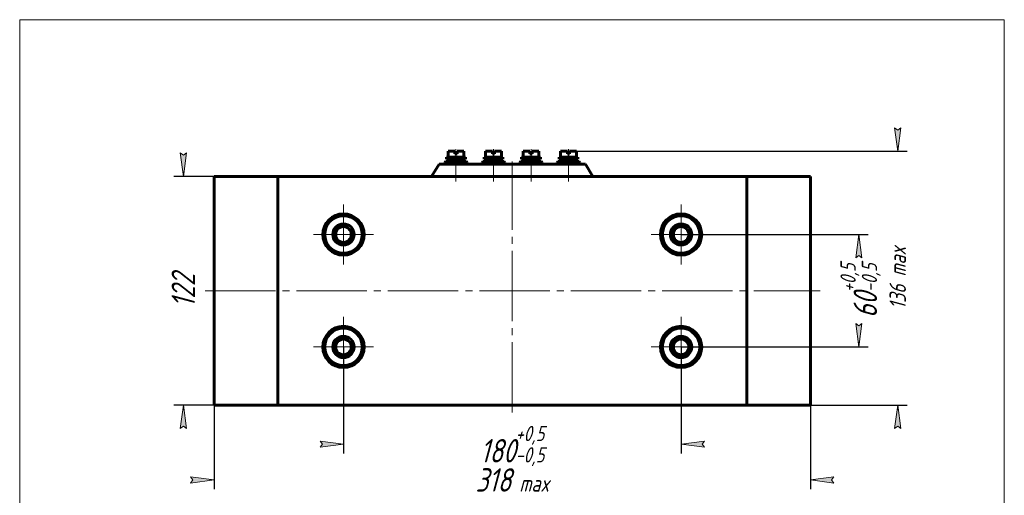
# Model space of a CAD drawing. Header units: millimetres. Extents: x 0 to 210, y 0 to 297.
# Tile 3 of 3: x 0 to 210, y 195 to 297. Entities that reach past the tile are written whole.
import ezdxf

# ---------------------------------------------------------------- set-up
doc = ezdxf.new("R2010")
doc.units = ezdxf.units.MM
for name, pattern in [('K5LT_AXLED', [19.5, 15, -1.5, 1.5, -1.5]), ('K5LT_BASIC', [0]), ('K5LT_THIN', [0])]:
    doc.linetypes.add(name, pattern=pattern)
doc.layers.add('Системный слой', color=7, linetype='Continuous')
doc.styles.add('KDIMTEXTSTYLE', font='GOST_AU.SHX', dxfattribs={"width": 0.96, "oblique": 15, "height": 5})
doc.dimstyles.new('KDIMSTYLE (0.40)', dxfattribs={"dimtxt": 5, "dimasz": 1, "dimexe": 2, "dimexo": 0, "dimgap": 1, "dimtad": 1, "dimlfac": 2.5, "dimtxsty": 'KDIMTEXTSTYLE', "dimsah": 1, "dimcen": 0, "dimdle": 1, "dimadec": 0, "dimazin": 0, "dimtfac": 0.667, "dimtmove": 0, "dimatfit": 3, "dimfxl": 1, "dimtvp": 1, "dimtolj": 1, "dimtzin": 0, "dimarcsym": 0})

# ---------------------------------------------------------------- blocks, each defined once
blk = doc.blocks.new('U20')
at = {"layer": 'Системный слой', "color": 30, "linetype": 'K5LT_AXLED', "lineweight": 18, "true_color": 0xff8000}
for q in [(141.0537161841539, 257.5441924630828), (134.6537161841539, 251.1441924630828), (147.4537161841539, 251.1441924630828), (141.0537161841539, 244.7441924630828)]:
    blk.add_line((141.0537161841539, 251.1441924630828), q, dxfattribs=at)
blk = doc.blocks.new('U21')
at = {"layer": 'Системный слой', "color": 30, "linetype": 'K5LT_AXLED', "lineweight": 18, "true_color": 0xff8000}
for q in [(141.0537161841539, 233.5441924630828), (134.6537161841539, 227.1441924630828), (147.4537161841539, 227.1441924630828), (141.0537161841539, 220.7441924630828)]:
    blk.add_line((141.0537161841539, 227.1441924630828), q, dxfattribs=at)
blk = doc.blocks.new('U22')
at = {"layer": 'Системный слой', "color": 30, "linetype": 'K5LT_AXLED', "lineweight": 18, "true_color": 0xff8000}
for q in [(69.05371618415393, 257.5441924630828), (62.65371618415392, 251.1441924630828), (75.4537161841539, 251.1441924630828), (69.05371618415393, 244.7441924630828)]:
    blk.add_line((69.05371618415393, 251.1441924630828), q, dxfattribs=at)
blk = doc.blocks.new('U23')
at = {"layer": 'Системный слой', "color": 30, "linetype": 'K5LT_AXLED', "lineweight": 18, "true_color": 0xff8000}
for q in [(69.05371618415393, 233.5441924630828), (62.65371618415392, 227.1441924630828), (75.4537161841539, 227.1441924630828), (69.05371618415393, 220.7441924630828)]:
    blk.add_line((69.05371618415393, 227.1441924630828), q, dxfattribs=at)
blk = doc.blocks.new('U35')
at = {"layer": 'Системный слой', "color": 5, "linetype": 'K5LT_BASIC', "lineweight": 60, "true_color": 0x0000ff}
for radius in [4.4, 4.000000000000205, 2.275234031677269, 1.675234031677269]:
    blk.add_circle((69.05371618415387, 251.1441924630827), radius, dxfattribs=at)
at = {"layer": 'Системный слой', "color": 7, "linetype": 'K5LT_THIN', "lineweight": 18}
blk.add_arc((69.05371618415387, 251.1441924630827), 1.975234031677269, 90, 0, dxfattribs=at)
blk = doc.blocks.new('U36')
at = {"layer": 'Системный слой', "color": 5, "linetype": 'K5LT_BASIC', "lineweight": 60, "true_color": 0x0000ff}
for radius in [4.4, 4.000000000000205, 2.275234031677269, 1.675234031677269]:
    blk.add_circle((141.0537161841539, 251.1441924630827), radius, dxfattribs=at)
at = {"layer": 'Системный слой', "color": 7, "linetype": 'K5LT_THIN', "lineweight": 18}
blk.add_arc((141.0537161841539, 251.1441924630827), 1.975234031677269, 90, 0, dxfattribs=at)
blk = doc.blocks.new('U37')
at = {"layer": 'Системный слой', "color": 5, "linetype": 'K5LT_BASIC', "lineweight": 60, "true_color": 0x0000ff}
for radius in [4.4, 4.000000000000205, 2.275234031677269, 1.675234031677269]:
    blk.add_circle((69.05371618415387, 227.1441924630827), radius, dxfattribs=at)
at = {"layer": 'Системный слой', "color": 7, "linetype": 'K5LT_THIN', "lineweight": 18}
blk.add_arc((69.05371618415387, 227.1441924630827), 1.975234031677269, 90, 0, dxfattribs=at)
blk = doc.blocks.new('U38')
at = {"layer": 'Системный слой', "color": 5, "linetype": 'K5LT_BASIC', "lineweight": 60, "true_color": 0x0000ff}
for radius in [4.4, 4.000000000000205, 2.275234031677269, 1.675234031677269]:
    blk.add_circle((141.0537161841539, 227.1441924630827), radius, dxfattribs=at)
at = {"layer": 'Системный слой', "color": 7, "linetype": 'K5LT_THIN', "lineweight": 18}
blk.add_arc((141.0537161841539, 227.1441924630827), 1.975234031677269, 90, 0, dxfattribs=at)
blk = doc.blocks.new('U39')
at = {"layer": 'Системный слой', "color": 5, "linetype": 'K5LT_BASIC', "lineweight": 60, "true_color": 0x0000ff}
for p, q in [((91.35371573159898, 268.9441983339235), (92.8137157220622, 268.9441985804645)), ((91.35371573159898, 268.9441983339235), (91.35371595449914, 267.6241983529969)), ((92.8137157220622, 268.9441985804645), (92.81371582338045, 268.3441985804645)), ((94.75371573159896, 268.9441989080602), (93.29371574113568, 268.9441986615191)), ((93.29371574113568, 268.9441986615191), (93.29371584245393, 268.3441986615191)), ((94.75371595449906, 267.6241989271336), (94.75371573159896, 268.9441989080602)), ((94.75371595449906, 267.6241989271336), (91.35371595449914, 267.6241983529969)), ((93.29371584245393, 268.3441986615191), (92.81371582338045, 268.3441985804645))]:
    blk.add_line(p, q, dxfattribs=at)
at = {"layer": 'Системный слой', "color": 30, "linetype": 'K5LT_AXLED', "lineweight": 18, "true_color": 0xff8000}
blk.add_line((93.05371566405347, 269.3441986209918), (93.05371683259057, 262.4241986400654), dxfattribs=at)
blk = doc.blocks.new('U40')
at = {"layer": 'Системный слой', "color": 30, "linetype": 'K5LT_AXLED', "lineweight": 18, "true_color": 0xff8000}
blk.add_line((93.05371622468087, 266.0241986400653), (93.05371575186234, 268.8241986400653), dxfattribs=at)
at = {"layer": 'Системный слой', "color": 5, "linetype": 'K5LT_BASIC', "lineweight": 60, "true_color": 0x0000ff}
for p, q in [((91.05371595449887, 267.6241983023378), (93.05371595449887, 267.6241986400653)), ((91.0537160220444, 267.2241983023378), (91.05371595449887, 267.6241983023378)), ((93.05371602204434, 267.2241986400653), (91.0537160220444, 267.2241983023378)), ((95.05371595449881, 267.6241989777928), (93.05371595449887, 267.6241986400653)), ((93.05371602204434, 267.2241986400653), (95.05371602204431, 267.2241989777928)), ((95.05371602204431, 267.2241989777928), (95.05371595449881, 267.6241989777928))]:
    blk.add_line(p, q, dxfattribs=at)
blk = doc.blocks.new('U41')
at = {"layer": 'Системный слой', "color": 5, "linetype": 'K5LT_BASIC', "lineweight": 60, "true_color": 0x0000ff}
for p, q in [((91.55371618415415, 266.7441924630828), (91.55371618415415, 267.2241924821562)), ((91.55371618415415, 267.2241924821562), (93.05371618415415, 267.2241924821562)), ((93.05371618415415, 266.7441924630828), (91.55371618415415, 266.7441924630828)), ((92.9622871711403, 266.7441924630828), (92.78758145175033, 267.2241924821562)), ((94.55371618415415, 267.2241924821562), (93.05371618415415, 267.2241924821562)), ((93.05371618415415, 266.7441924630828), (94.55371618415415, 266.7441924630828)), ((93.14514519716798, 267.2241924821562), (93.31985091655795, 266.7441924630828)), ((94.55371618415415, 266.7441924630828), (94.55371618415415, 267.2241924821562))]:
    blk.add_line(p, q, dxfattribs=at)
at = {"layer": 'Системный слой', "color": 30, "linetype": 'K5LT_AXLED', "lineweight": 18, "true_color": 0xff8000}
blk.add_line((93.05371618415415, 265.5441924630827), (93.05371618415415, 268.4241924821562), dxfattribs=at)
blk = doc.blocks.new('U42')
at = {"layer": 'Системный слой', "color": 5, "linetype": 'K5LT_BASIC', "lineweight": 60, "true_color": 0x0000ff}
for p, q in [((99.35371571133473, 268.9441983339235), (100.8137157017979, 268.9441985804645)), ((99.35371571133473, 268.9441983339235), (99.35371593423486, 267.6241983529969)), ((100.8137157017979, 268.9441985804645), (100.8137158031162, 268.3441985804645)), ((102.7537157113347, 268.9441989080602), (101.2937157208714, 268.9441986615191)), ((101.2937157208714, 268.9441986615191), (101.2937158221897, 268.3441986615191)), ((102.7537159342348, 267.6241989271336), (102.7537157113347, 268.9441989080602)), ((102.7537159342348, 267.6241989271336), (99.35371593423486, 267.6241983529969)), ((101.2937158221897, 268.3441986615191), (100.8137158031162, 268.3441985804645))]:
    blk.add_line(p, q, dxfattribs=at)
at = {"layer": 'Системный слой', "color": 30, "linetype": 'K5LT_AXLED', "lineweight": 18, "true_color": 0xff8000}
blk.add_line((101.0537156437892, 269.3441986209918), (101.0537168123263, 262.4241986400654), dxfattribs=at)
blk = doc.blocks.new('U43')
at = {"layer": 'Системный слой', "color": 30, "linetype": 'K5LT_AXLED', "lineweight": 18, "true_color": 0xff8000}
blk.add_line((101.0537162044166, 266.0241986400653), (101.0537157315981, 268.8241986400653), dxfattribs=at)
at = {"layer": 'Системный слой', "color": 5, "linetype": 'K5LT_BASIC', "lineweight": 60, "true_color": 0x0000ff}
for p, q in [((99.05371593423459, 267.6241983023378), (101.0537159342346, 267.6241986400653)), ((99.05371600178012, 267.2241983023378), (99.05371593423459, 267.6241983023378)), ((101.0537160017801, 267.2241986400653), (99.05371600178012, 267.2241983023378)), ((103.0537159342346, 267.6241989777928), (101.0537159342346, 267.6241986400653)), ((101.0537160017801, 267.2241986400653), (103.05371600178, 267.2241989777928)), ((103.05371600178, 267.2241989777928), (103.0537159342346, 267.6241989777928))]:
    blk.add_line(p, q, dxfattribs=at)
blk = doc.blocks.new('U44')
at = {"layer": 'Системный слой', "color": 5, "linetype": 'K5LT_BASIC', "lineweight": 60, "true_color": 0x0000ff}
for p, q in [((99.55371616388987, 266.7441924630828), (99.55371616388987, 267.2241924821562)), ((99.55371616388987, 267.2241924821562), (101.0537161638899, 267.2241924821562)), ((101.0537161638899, 266.7441924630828), (99.55371616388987, 266.7441924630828)), ((100.962287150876, 266.7441924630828), (100.787581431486, 267.2241924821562)), ((102.5537161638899, 267.2241924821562), (101.0537161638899, 267.2241924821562)), ((101.0537161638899, 266.7441924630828), (102.5537161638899, 266.7441924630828)), ((101.1451451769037, 267.2241924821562), (101.3198508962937, 266.7441924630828)), ((102.5537161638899, 266.7441924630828), (102.5537161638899, 267.2241924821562))]:
    blk.add_line(p, q, dxfattribs=at)
at = {"layer": 'Системный слой', "color": 30, "linetype": 'K5LT_AXLED', "lineweight": 18, "true_color": 0xff8000}
blk.add_line((101.0537161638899, 265.5441924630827), (101.0537161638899, 268.4241924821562), dxfattribs=at)
blk = doc.blocks.new('U45')
at = {"layer": 'Системный слой', "color": 5, "linetype": 'K5LT_BASIC', "lineweight": 60, "true_color": 0x0000ff}
for p, q in [((115.3537164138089, 267.6241989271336), (115.3537166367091, 268.9441989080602)), ((115.3537166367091, 268.9441989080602), (116.8137166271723, 268.9441986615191)), ((116.8137166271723, 268.9441986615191), (116.8137165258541, 268.3441986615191)), ((118.753716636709, 268.9441983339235), (117.2937166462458, 268.9441985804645)), ((117.2937166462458, 268.9441985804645), (117.2937165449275, 268.3441985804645)), ((118.753716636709, 268.9441983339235), (118.7537164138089, 267.6241983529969)), ((115.3537164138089, 267.6241989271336), (118.7537164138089, 267.6241983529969)), ((116.8137165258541, 268.3441986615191), (117.2937165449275, 268.3441985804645))]:
    blk.add_line(p, q, dxfattribs=at)
at = {"layer": 'Системный слой', "color": 30, "linetype": 'K5LT_AXLED', "lineweight": 18, "true_color": 0xff8000}
blk.add_line((117.0537167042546, 269.3441986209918), (117.0537155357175, 262.4241986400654), dxfattribs=at)
blk = doc.blocks.new('U46')
at = {"layer": 'Системный слой', "color": 30, "linetype": 'K5LT_AXLED', "lineweight": 18, "true_color": 0xff8000}
blk.add_line((117.0537161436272, 266.0241986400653), (117.0537166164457, 268.8241986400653), dxfattribs=at)
at = {"layer": 'Системный слой', "color": 5, "linetype": 'K5LT_BASIC', "lineweight": 60, "true_color": 0x0000ff}
for p, q in [((115.0537163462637, 267.2241989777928), (115.0537164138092, 267.6241989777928)), ((115.0537164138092, 267.6241989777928), (117.0537164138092, 267.6241986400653)), ((117.0537163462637, 267.2241986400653), (115.0537163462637, 267.2241989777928)), ((119.0537164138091, 267.6241983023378), (117.0537164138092, 267.6241986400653)), ((117.0537163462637, 267.2241986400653), (119.0537163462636, 267.2241983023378)), ((119.0537163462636, 267.2241983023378), (119.0537164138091, 267.6241983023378))]:
    blk.add_line(p, q, dxfattribs=at)
blk = doc.blocks.new('U47')
at = {"layer": 'Системный слой', "color": 5, "linetype": 'K5LT_BASIC', "lineweight": 60, "true_color": 0x0000ff}
for p, q in [((115.5537161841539, 266.7441924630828), (115.5537161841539, 267.2241924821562)), ((115.5537161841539, 267.2241924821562), (117.0537161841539, 267.2241924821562)), ((117.0537161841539, 266.7441924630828), (115.5537161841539, 266.7441924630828)), ((116.96228717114, 267.2241924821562), (116.7875814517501, 266.7441924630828)), ((118.5537161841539, 267.2241924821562), (117.0537161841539, 267.2241924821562)), ((117.0537161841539, 266.7441924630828), (118.5537161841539, 266.7441924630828)), ((117.1451451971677, 266.7441924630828), (117.3198509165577, 267.2241924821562)), ((118.5537161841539, 266.7441924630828), (118.5537161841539, 267.2241924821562))]:
    blk.add_line(p, q, dxfattribs=at)
at = {"layer": 'Системный слой', "color": 30, "linetype": 'K5LT_AXLED', "lineweight": 18, "true_color": 0xff8000}
blk.add_line((117.0537161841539, 265.5441924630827), (117.0537161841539, 268.4241924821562), dxfattribs=at)
blk = doc.blocks.new('U48')
at = {"layer": 'Системный слой', "color": 5, "linetype": 'K5LT_BASIC', "lineweight": 60, "true_color": 0x0000ff}
for p, q in [((107.3537164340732, 267.6241989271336), (107.3537166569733, 268.9441989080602)), ((107.3537166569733, 268.9441989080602), (108.8137166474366, 268.9441986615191)), ((108.8137166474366, 268.9441986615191), (108.8137165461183, 268.3441986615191)), ((110.7537166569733, 268.9441983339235), (109.2937166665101, 268.9441985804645)), ((109.2937166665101, 268.9441985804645), (109.2937165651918, 268.3441985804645)), ((110.7537166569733, 268.9441983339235), (110.7537164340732, 267.6241983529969)), ((107.3537164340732, 267.6241989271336), (110.7537164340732, 267.6241983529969)), ((108.8137165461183, 268.3441986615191), (109.2937165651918, 268.3441985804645))]:
    blk.add_line(p, q, dxfattribs=at)
at = {"layer": 'Системный слой', "color": 30, "linetype": 'K5LT_AXLED', "lineweight": 18, "true_color": 0xff8000}
blk.add_line((109.0537167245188, 269.3441986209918), (109.0537155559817, 262.4241986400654), dxfattribs=at)
blk = doc.blocks.new('U49')
at = {"layer": 'Системный слой', "color": 30, "linetype": 'K5LT_AXLED', "lineweight": 18, "true_color": 0xff8000}
blk.add_line((109.0537161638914, 266.0241986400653), (109.0537166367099, 268.8241986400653), dxfattribs=at)
at = {"layer": 'Системный слой', "color": 5, "linetype": 'K5LT_BASIC', "lineweight": 60, "true_color": 0x0000ff}
for p, q in [((107.053716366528, 267.2241989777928), (107.0537164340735, 267.6241989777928)), ((107.0537164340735, 267.6241989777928), (109.0537164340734, 267.6241986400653)), ((109.0537163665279, 267.2241986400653), (107.053716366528, 267.2241989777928)), ((111.0537164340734, 267.6241983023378), (109.0537164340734, 267.6241986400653)), ((109.0537163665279, 267.2241986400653), (111.0537163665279, 267.2241983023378)), ((111.0537163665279, 267.2241983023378), (111.0537164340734, 267.6241983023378))]:
    blk.add_line(p, q, dxfattribs=at)
blk = doc.blocks.new('U50')
at = {"layer": 'Системный слой', "color": 5, "linetype": 'K5LT_BASIC', "lineweight": 60, "true_color": 0x0000ff}
for p, q in [((107.5537162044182, 266.7441924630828), (107.5537162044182, 267.2241924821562)), ((107.5537162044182, 267.2241924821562), (109.0537162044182, 267.2241924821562)), ((109.0537162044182, 266.7441924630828), (107.5537162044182, 266.7441924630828)), ((108.9622871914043, 267.2241924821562), (108.7875814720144, 266.7441924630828)), ((110.5537162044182, 267.2241924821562), (109.0537162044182, 267.2241924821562)), ((109.0537162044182, 266.7441924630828), (110.5537162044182, 266.7441924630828)), ((109.145145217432, 266.7441924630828), (109.3198509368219, 267.2241924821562)), ((110.5537162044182, 266.7441924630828), (110.5537162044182, 267.2241924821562))]:
    blk.add_line(p, q, dxfattribs=at)
at = {"layer": 'Системный слой', "color": 30, "linetype": 'K5LT_AXLED', "lineweight": 18, "true_color": 0xff8000}
blk.add_line((109.0537162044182, 265.5441924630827), (109.0537162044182, 268.4241924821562), dxfattribs=at)
blk = doc.blocks.new('KDIMARROW_01')
at = {"layer": 'Системный слой'}
blk.add_hatch(color=0, dxfattribs=at).paths.add_polyline_path([(0, 0), (-5, 0.658262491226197), (-4.5, 5.51091059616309e-16), (-5, -0.6582624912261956)])
at = {"layer": 'Системный слой', "color": 0, "linetype": 'K5LT_THIN', "lineweight": 18}
for p, q in [((-4.5, 5.51091059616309e-16), (-5, 0.658262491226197)), ((-5, 0.658262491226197), (0, 0)), ((0, 0), (-5, -0.6582624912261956)), ((-5, -0.6582624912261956), (-4.5, 5.51091059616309e-16)), ((0, 0), (-1, 0))]:
    blk.add_line(p, q, dxfattribs=at)
blk = doc.blocks.new('U53')
at = {"color": 7, "linetype": 'K5LT_THIN', "lineweight": 18}
for p, q in [((0, 0), (0, 297)), ((0, 297), (210, 297)), ((210, 297), (210, 0))]:
    blk.add_line(p, q, dxfattribs=at)

msp = doc.modelspace()

# ---------------------------------------------------------------- linework, layer by layer
at = {"layer": 'Системный слой', "color": 5, "linetype": 'K5LT_BASIC', "lineweight": 60, "true_color": 0x0000ff}
for p, q in [((90.65371618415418, 266.5441924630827), (90.8537161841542, 266.7441924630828)), ((90.8537161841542, 266.7441924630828), (95.2537161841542, 266.7441924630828)), ((95.45371618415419, 266.5441924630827), (95.2537161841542, 266.7441924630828)), ((98.65371616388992, 266.5441924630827), (98.85371616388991, 266.7441924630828)), ((98.85371616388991, 266.7441924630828), (103.2537161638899, 266.7441924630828)), ((103.4537161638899, 266.5441924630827), (103.2537161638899, 266.7441924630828)), ((106.6537162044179, 266.5441924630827), (106.8537162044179, 266.7441924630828)), ((111.2537162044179, 266.7441924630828), (106.8537162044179, 266.7441924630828)), ((111.4537162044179, 266.5441924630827), (111.2537162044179, 266.7441924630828)), ((114.6537161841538, 266.5441924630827), (114.8537161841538, 266.7441924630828)), ((119.2537161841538, 266.7441924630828), (114.8537161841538, 266.7441924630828)), ((119.4537161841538, 266.5441924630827), (119.2537161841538, 266.7441924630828)), ((87.8537161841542, 263.5441924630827), (89.44699823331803, 266.1441924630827)), ((89.44699823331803, 266.1441924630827), (120.66043413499, 266.1441924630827)), ((90.65371618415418, 266.1441924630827), (90.65371618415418, 266.5441924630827)), ((90.65371618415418, 266.5441924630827), (95.45371618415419, 266.5441924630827)), ((95.45371618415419, 266.1441924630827), (95.45371618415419, 266.5441924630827)), ((98.65371616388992, 266.1441924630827), (98.65371616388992, 266.5441924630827)), ((98.65371616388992, 266.5441924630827), (103.4537161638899, 266.5441924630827)), ((103.4537161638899, 266.1441924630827), (103.4537161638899, 266.5441924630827)), ((106.6537162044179, 266.1441924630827), (106.6537162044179, 266.5441924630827)), ((111.4537162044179, 266.5441924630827), (106.6537162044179, 266.5441924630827)), ((111.4537162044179, 266.1441924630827), (111.4537162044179, 266.5441924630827)), ((114.6537161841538, 266.1441924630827), (114.6537161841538, 266.5441924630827)), ((119.4537161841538, 266.5441924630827), (114.6537161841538, 266.5441924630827)), ((119.4537161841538, 266.1441924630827), (119.4537161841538, 266.5441924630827)), ((122.2537161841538, 263.5441924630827), (120.66043413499, 266.1441924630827)), ((41.4537161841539, 214.7441924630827), (41.45371618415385, 263.5441924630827)), ((41.45371618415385, 263.5441924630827), (168.6537161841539, 263.5441924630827)), ((55.05371618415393, 214.7441924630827), (55.05371618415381, 263.5441924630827)), ((155.0537161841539, 214.7441924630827), (155.0537161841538, 263.5441924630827)), ((168.6537161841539, 214.7441924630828), (168.6537161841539, 263.5441924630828)), ((168.6537161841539, 214.7441924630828), (41.45371618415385, 214.7441924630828))]:
    msp.add_line(p, q, dxfattribs=at)
at = {"layer": 'Системный слой', "color": 30, "linetype": 'K5LT_AXLED', "lineweight": 18, "true_color": 0xff8000}
for p, q in [((105.053716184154, 213.160682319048), (105.0537161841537, 266.7606823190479)), ((39.54880155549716, 239.1441924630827), (170.7488015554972, 239.1441924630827))]:
    msp.add_line(p, q, dxfattribs=at)

# ---------------------------------------------------------------- block references
msp.add_blockref('U53', (0, 0))
at = {"layer": 'Системный слой'}
for name in ['U40', 'U39', 'U43', 'U42', 'U49', 'U48', 'U46', 'U45', 'U41', 'U44', 'U50', 'U47', 'U22', 'U20', 'U35', 'U36', 'U23', 'U21', 'U37', 'U38']:
    msp.add_blockref(name, (0, 0), dxfattribs=at)

# ---------------------------------------------------------------- dimensions: what is measured, and where the dimension line sits
at = {"layer": 'Системный слой', "color": 7}
msp.add_linear_dim(base=(187.270228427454, 214.7441924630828), p1=(118.7537166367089, 268.9441983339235), p2=(168.6537161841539, 214.7441924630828), angle=90, location=(187.270228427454, 241.8441953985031), text='\\H5.0;\\W0.965;\\Q15;\\H5.0;\\W0.965;\\Q15;\\Q15;\\H3.50;136\\Q15;\\H5.00;\\H5.0;\\W0.965;\\Q15;\\Q15;\\H3.50; max\\Q15;\\H5.00;', dimstyle='KDIMSTYLE (0.40)', override={"dimexo": 0, "dimblk1": 'KDIMARROW_01', "dimblk2": 'KDIMARROW_01', "dimse1": 0, "dimse2": 0, "dimclrt": 7, "dimtolj": 1}, dxfattribs=at).render()
for base, p1, p2, location, override in [((34.90450138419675, 214.7441924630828), (41.45371618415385, 263.5441924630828), (41.45371618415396, 214.7441924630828), (34.90450138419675, 239.1441924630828), {"dimexo": 0, "dimpost": '\\H5.0;\\W0.965;\\Q15;<>', "dimblk1": 'KDIMARROW_01', "dimblk2": 'KDIMARROW_01', "dimse1": 0, "dimse2": 0, "dimclrt": 7, "dimtolj": 1}), ((178.9566326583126, 251.1441924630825), (141.0537161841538, 227.1441924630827), (141.0537161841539, 251.1441924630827), (178.9566326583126, 239.1441924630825), {"dimexo": 0, "dimpost": '\\H5.0;\\W0.965;\\Q15;<>\\H0.65x;\\S+0,5^-0,5;\\H1.5x;', "dimblk1": 'KDIMARROW_01', "dimblk2": 'KDIMARROW_01', "dimse1": 0, "dimse2": 0, "dimclrt": 7, "dimtolj": 1})]:
    msp.add_linear_dim(base=base, p1=p1, p2=p2, angle=90, location=location, dimstyle='KDIMSTYLE (0.40)', override=override, dxfattribs=at).render()
for base, p1, p2, location, override in [((69.05371618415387, 206.3808371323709), (141.0537161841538, 227.1441924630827), (69.05371618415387, 227.1441924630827), (105.0537161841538, 206.3808371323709), {"dimexo": 0, "dimpost": '\\H5.0;\\W0.965;\\Q15;<>\\H0.65x;\\S+0,5^-0,5;\\H1.5x;', "dimblk1": 'KDIMARROW_01', "dimblk2": 'KDIMARROW_01', "dimse1": 0, "dimse2": 0, "dimclrt": 7, "dimtolj": 1}), ((41.45371618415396, 198.7482664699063), (168.6537161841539, 225.9441924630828), (41.45371618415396, 225.9441924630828), (105.0537161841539, 198.7482664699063), {"dimexo": 0, "dimpost": '\\H5.0;\\W0.965;\\Q15;<>\\H5.0;\\W0.965;\\Q15;\\Q15;\\H3.50; max\\Q15;\\H5.00;', "dimblk1": 'KDIMARROW_01', "dimblk2": 'KDIMARROW_01', "dimse1": 0, "dimse2": 0, "dimclrt": 7, "dimtolj": 1})]:
    msp.add_linear_dim(base=base, p1=p1, p2=p2, location=location, dimstyle='KDIMSTYLE (0.40)', override=override, dxfattribs=at).render()

doc.saveas('drawing.dxf')
